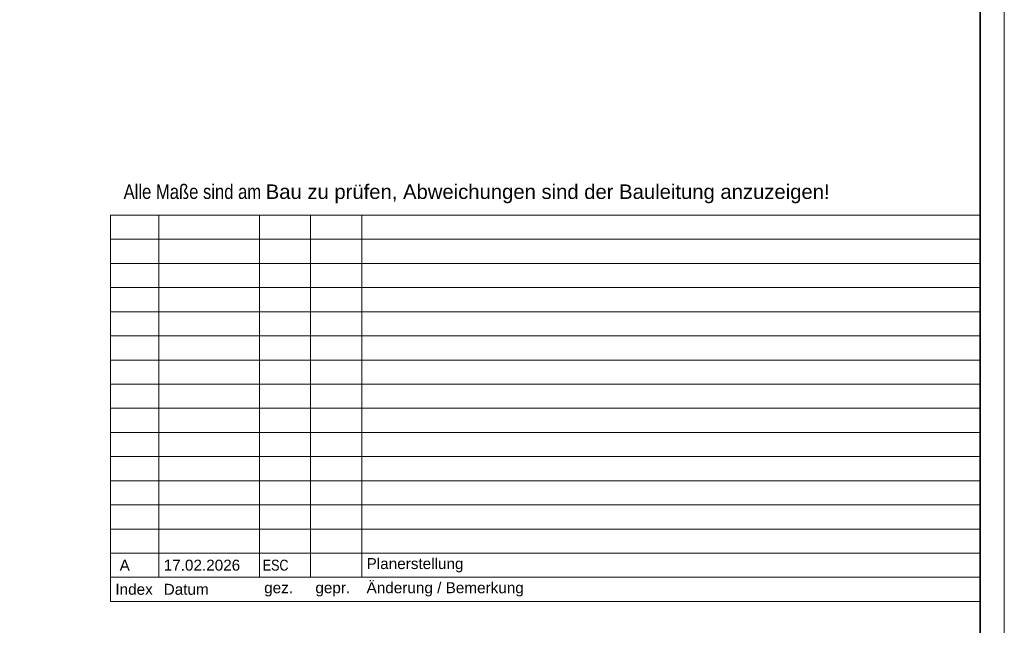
# Model space of a CAD drawing. Extents: x -620 to 300, y 62 to 1112.
# Tile 57 of 71: x 97 to 300, y 364 to 490. Entities that reach past the tile are written whole.
import ezdxf

# ---------------------------------------------------------------- set-up
doc = ezdxf.new("R2010")
doc.units = 0
doc.layers.add('iwb_HB-Hinweis-Kopf-Archi', color=3, linetype='Continuous', lineweight=25, true_color=0x00ff00)
for name, color, linetype, lineweight in [('iwb_Plankopf Linie', 7, 'Continuous', 13), ('iwb_Plankopf Rahmen', 7, 'Continuous', 35), ('iwb_Plankopf Text', 7, 'Continuous', 18)]:
    doc.layers.add(name, color=color, linetype=linetype, lineweight=lineweight)
doc.styles.add('Arial', font='ARIALN.TTF')
doc.styles.add('Arial Narrow', font='ARIALN.TTF')
doc.styles.add('Plankopf', font='arial.ttf')
doc.styles.get("Standard").update_dxf_attribs({"font": 'ARIALN.TTF'})

msp = doc.modelspace()

# ---------------------------------------------------------------- linework, layer by layer
at = {"layer": 'iwb_Plankopf Linie', "ltscale": 0.13}
for p, q in [((295.35, 449.32), (115.35, 449.32)), ((115.35, 369.32), (115.35, 449.32)), ((125.35, 374.32), (125.35, 449.32)), ((146.15, 374.32), (146.15, 449.32)), ((156.75, 374.32), (156.75, 449.32)), ((167.35, 374.32), (167.35, 449.32)), ((295.35, 449.32), (295.35, 369.32)), ((295.35, 444.32), (115.35, 444.32)), ((295.35, 439.32), (115.35, 439.32)), ((295.35, 434.32), (115.35, 434.32)), ((295.35, 429.32), (115.35, 429.32)), ((295.35, 424.32), (115.35, 424.32)), ((295.35, 419.32), (115.35, 419.32)), ((295.35, 414.32), (115.35, 414.32)), ((295.35, 409.32), (115.35, 409.32)), ((295.35, 404.32), (115.35, 404.32)), ((295.35, 399.32), (115.35, 399.32)), ((295.35, 394.32), (115.35, 394.32)), ((295.35, 389.32), (115.35, 389.32)), ((295.35, 384.32), (115.35, 384.32)), ((295.35, 379.32), (115.35, 379.32)), ((295.35, 374.32), (115.35, 374.32)), ((295.35, 369.32), (115.35, 369.32))]:
    msp.add_line(p, q, dxfattribs=at)
at = {"layer": 'iwb_Plankopf Rahmen', "color": 8, "lineweight": 13, "ltscale": 0.13, "true_color": 0x808080}
msp.add_lwpolyline([(300.35, 62.43), (-619.65, 62.43), (-619.65, 1112.43), (300.35, 1112.43), (300.35, 62.43)], close=True, dxfattribs=at)
at = {"layer": 'iwb_Plankopf Rahmen', "ltscale": 0.35}
msp.add_lwpolyline([(-599.65, 67.43), (-599.65, 1107.43), (295.35, 1107.43), (295.35, 67.43), (-599.65, 67.43)], close=True, dxfattribs=at)

# ---------------------------------------------------------------- texts
at = {"layer": 'iwb_HB-Hinweis-Kopf-Archi', "lineweight": 25, "ltscale": 0.25, "insert": (118.06, 455.68), "char_height": 3, "width": 6120, "attachment_point": 1, "line_spacing_factor": 0.8, "style": 'Arial'}
msp.add_mtext('Alle Maße sind am \\fArial|b0|i0|c0|p34;Bau zu prüfen, Abweichungen sind der Bauleitung anzuzeigen!', dxfattribs=at)
at = {"layer": 'iwb_Plankopf Text', "ltscale": 0.18, "insert": (296.89, 74.51), "char_height": 1.4, "attachment_point": 1, "rotation": 90, "line_spacing_factor": 1.002}
msp.add_mtext('{\\fArial Narrow;\\\\srvnovamd01\\Nova_MD\\TGA\\60202 Pro Potsdam\\04 NB GES Krampnitz\\09 NOVA\\60202-04_AP_NB GES Krampnitz\\TGA\\Elektro\\Leerrohrplanung\\E_Leerrohr_3OG.n4m004KRA_ELT_5_LR_03_003_P_A}', dxfattribs=at)
at = {"layer": 'iwb_Plankopf Text', "ltscale": 0.18, "attachment_point": 4, "line_spacing_factor": 0.970891}
for s, insert, char_height, width, style in [(' A', (116.35, 376.82), 2.265, 7.9947, 'Plankopf'), ('17.02.2026', (126.35, 376.82), 2.265, 19.9968, 'Plankopf'), (' ESC', (146.13, 376.82), 2.265, 7.9947, 'Arial Narrow'), ('Planerstellung', (168.35, 376.82), 2.2655, 125.9917, 'Plankopf'), ('Index', (116.35, 371.82), 2.265, 8, 'Plankopf'), ('Datum', (126.35, 371.82), 2.265, 20, 'Plankopf'), ('Änderung / Bemerkung', (168.35, 371.82), 2.2655, 126, 'Plankopf'), ('gez.', (147.15, 371.82), 2.265, 8, 'Plankopf'), ('gepr.', (157.75, 371.82), 2.265, 8, 'Plankopf')]:
    msp.add_mtext(s, dxfattribs=dict(at, insert=insert, char_height=char_height, width=width, style=style))

doc.saveas('drawing.dxf')
